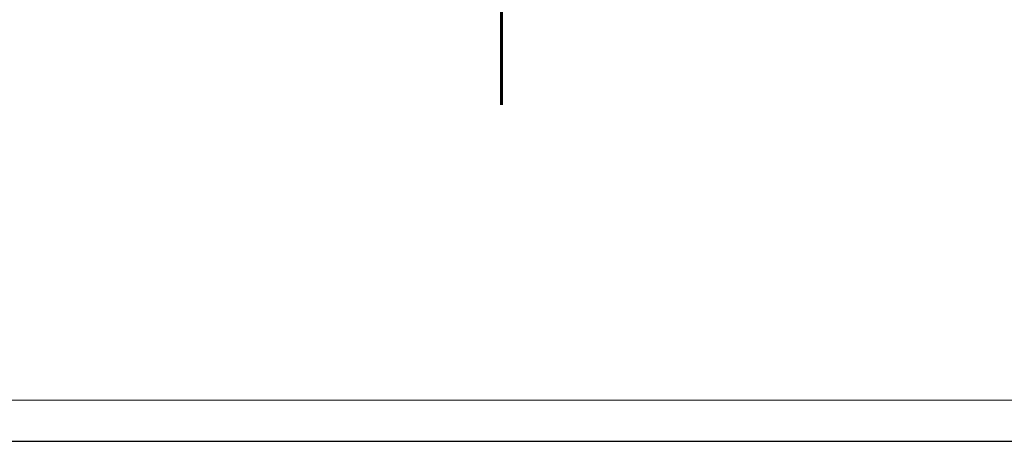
# Model space of a CAD drawing. Header units: millimetres. Extents: x 6503307 to 6504695, y 5886099 to 5887123.
# Tile 6 of 77: x 6503443 to 6503503, y 5886959 to 5886985. Entities that reach past the tile are written whole.
import ezdxf

# ---------------------------------------------------------------- set-up
doc = ezdxf.new("R2010")
doc.units = ezdxf.units.MM
doc.linetypes.add('EGBU01', pattern=[2, 0.5, -0.5, 0.5, -0.5])
for name, color, linetype, lineweight in [('1_KONST', 5, 'Continuous', 20), ('Budynki EGiB', 18, 'Continuous', 0), ('Działki', 18, 'Continuous', 0)]:
    doc.layers.add(name, color=color, linetype=linetype, lineweight=lineweight)
doc.layers.add('Linie_tabeli', color=7, linetype='Continuous')
doc.layers.add('Użytki gruntowe', color=7, linetype='Continuous', lineweight=0, true_color=0x008000)

msp = doc.modelspace()

# ---------------------------------------------------------------- linework, layer by layer
at = {"layer": '1_KONST', "color": 0}
msp.add_lwpolyline([(6503358.68373, 5886961.58637), (6503603.7824, 5886961.59571), (6503603.7824, 5887104.49493), (6503358.68373, 5887104.49493)], close=True, dxfattribs=at)
at = {"layer": 'Budynki EGiB', "color": 7, "linetype": 'Continuous', "lineweight": 53}
for points in [[(6503472.29247, 5886979.53373), (6503472.30269, 5886996.2408), (6503436.11838, 5886996.19077), (6503436.14142, 5886979.53373)], [(6503509.93943, 5886979.53373), (6503509.93269, 5886996.2208), (6503472.30269, 5886996.2408), (6503472.30269, 5886996.2408), (6503472.30269, 5886979.53373)]]:
    msp.add_lwpolyline(points, dxfattribs=at)
at = {"layer": 'Działki', "color": 0, "linetype": 'Continuous', "lineweight": 25}
msp.add_lwpolyline([(6503516.98354, 5886979.53373), (6503516.98269, 5886979.7708), (6503512.64269, 5887010.7508), (6503472.30269, 5887008.9008), (6503472.30269, 5886979.53373)], dxfattribs=at)
at = {"layer": 'Działki', "color": 0, "linetype": 'ByBlock', "lineweight": 25}
msp.add_lwpolyline([(6503472.30269, 5886979.53373), (6503472.30269, 5887008.9008), (6503427.72269, 5887006.8608), (6503427.42751, 5886979.53373)], dxfattribs=at)
at = {"layer": 'Linie_tabeli', "color": 0}
msp.add_lwpolyline([(6503355.2809, 5886959.09571), (6503606.2824, 5886959.09571), (6503606.2824, 5887107.59571), (6503355.2809, 5887107.59571)], close=True, dxfattribs=at)
at = {"layer": 'Użytki gruntowe', "color": 96, "linetype": 'EGBU01', "lineweight": 18, "true_color": 0x008000}
for points in [[(6503516.98354, 5886979.53373), (6503516.98269, 5886979.7708), (6503512.64269, 5887010.7508), (6503472.30269, 5887008.9008), (6503472.30269, 5886979.53373)], [(6503472.30269, 5886979.53373), (6503472.30269, 5887008.9008), (6503427.72269, 5887006.8608), (6503427.42743, 5886979.53373)]]:
    msp.add_lwpolyline(points, dxfattribs=at)

doc.saveas('drawing.dxf')
